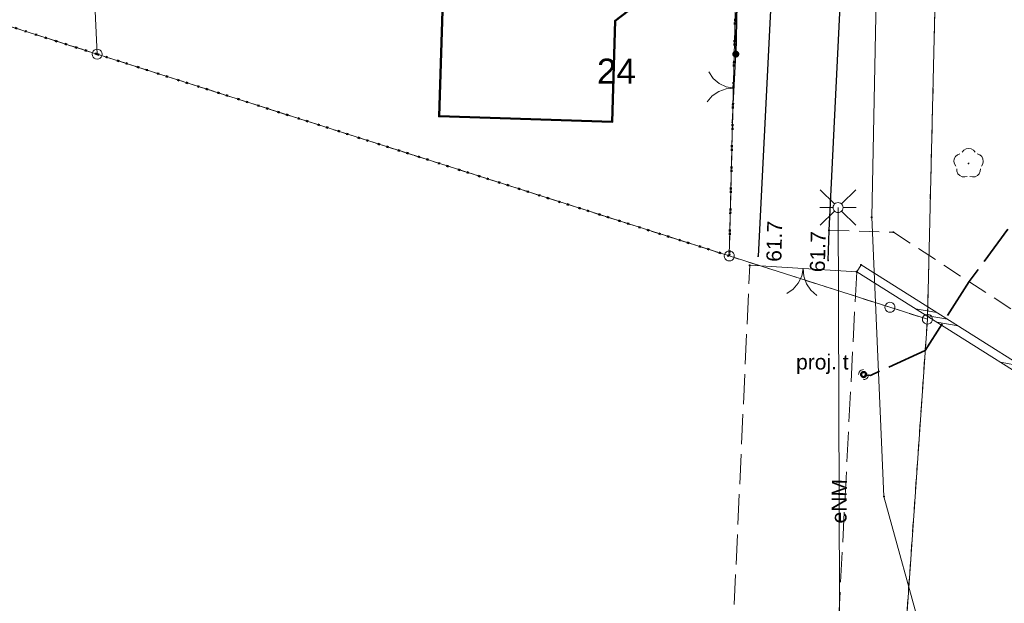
# Model space of a CAD drawing. Header units: millimetres. Extents: x 6421400 to 6424255, y 5791334 to 5793836.
# Tile 13 of 101: x 6422590 to 6422639, y 5792857 to 5792886. Entities that reach past the tile are written whole.
import ezdxf
from ezdxf.enums import TextEntityAlignment as Align

# ---------------------------------------------------------------- set-up
doc = ezdxf.new("R2010")
doc.units = ezdxf.units.MM
for name, pattern in [('KROPK2', [1, 0.05, -0.95]), ('PRZER1-1', [1, 0.5, -0.5]), ('PRZER2-1', [1.5, 1, -0.5]), ('PRZER3-1', [2, 1.5, -0.5]), ('PRZER4-1', [2.5, 2, -0.5])]:
    doc.linetypes.add(name, pattern=pattern)
doc.layers.get('0').update_dxf_attribs({"color": 252})
for name, color, linetype, lineweight in [('GEPADR_O', 252, 'Continuous', 18), ('GEPPGD', 252, 'Continuous', 18), ('GESBZO', 7, 'Continuous', 35), ('GESDZI', 252, 'Continuous', 18), ('GESJAE', 252, 'Continuous', 35), ('GESUZY', 252, 'Continuous', 18), ('GSLINN', 252, 'Continuous', 18), ('GSLKBR', 252, 'Continuous', 18), ('GSLKOC', 252, 'Continuous', 18), ('GSLKOG', 252, 'Continuous', 25), ('GSLKOU', 252, 'Continuous', 18), ('GSLKRW', 252, 'Continuous', 25), ('GSPPRB', 252, 'Continuous', 18), ('GSPRDL', 252, 'Continuous', 18), ('GSSDSO', 252, 'Continuous', 18), ('GULENN', 252, 'Continuous', 18), ('GULENN_O', 252, 'Continuous', 18), ('GUPISL', 252, 'Continuous', 18), ('GZLTOK', 252, 'Continuous', 25), ('GZPTSZ', 252, 'Continuous', 18), ('GZPTSZ_O', 252, 'Continuous', 18)]:
    doc.layers.add(name, color=color, linetype=linetype, lineweight=lineweight)
for name, color, linetype in [('GSPWPN', 252, 'Continuous'), ('GSPWPN_O', 252, 'Continuous'), ('xref', 252, 'Continuous')]:
    doc.layers.add(name, color=color, linetype=linetype)
doc.styles.add('Arial', font='arial.ttf')

# ---------------------------------------------------------------- blocks, each defined once
blk = doc.blocks.new('GSPRDL1')
blk.add_hatch(color=0).paths.add_polyline_path([(-0.045, 0), (-0.042798, -0.013906), (-0.036406, -0.02645), (-0.02645, -0.036406), (-0.013906, -0.042798), (0, -0.045), (0.013906, -0.042798), (0.02645, -0.036406), (0.036406, -0.02645), (0.042798, -0.013906), (0.045, 0), (0.042798, 0.013906), (0.036406, 0.02645), (0.02645, 0.036406), (0.013906, 0.042798), (0, 0.045), (-0.013906, 0.042798), (-0.02645, 0.036406), (-0.036406, 0.02645), (-0.042798, 0.013906)])
at = {"color": 0}
for points in [[(-0.646351, 0.068773), (-0.677512, 0.194901), (-0.663766, 0.324092), (-0.606763, 0.440839), (-0.513345, 0.531129), (-0.394725, 0.584125), (-0.265141, 0.593465)], [(-0.134326, 0.635969), (-0.024001, 0.70458), (0.103115, 0.731429), (0.231763, 0.713292), (0.346501, 0.652348), (0.433559, 0.55591), (0.482485, 0.435555)], [(0.563333, 0.324277), (0.662679, 0.240553), (0.727494, 0.127956), (0.75, 0), (0.727494, -0.127956), (0.662679, -0.240553), (0.563333, -0.324277)], [(-0.265141, -0.593465), (-0.394725, -0.584125), (-0.513345, -0.531129), (-0.606763, -0.440839), (-0.663766, -0.324092), (-0.677512, -0.194901), (-0.646351, -0.068773)], [(0.482485, -0.435555), (0.433559, -0.55591), (0.346501, -0.652348), (0.231763, -0.713292), (0.103115, -0.731429), (-0.024001, -0.70458), (-0.134326, -0.635969)]]:
    blk.add_lwpolyline(points, dxfattribs=at)
blk = doc.blocks.new('GSLKOG1')
blk.add_hatch(color=0).paths.add_polyline_path([(0, 0.175), (-0.045293, 0.169037), (-0.0875, 0.151554), (-0.123744, 0.123744), (-0.151554, 0.0875), (-0.169037, 0.045293), (-0.175, 0), (-0.169037, -0.045293), (-0.151554, -0.0875), (-0.123744, -0.123744), (-0.0875, -0.151554), (-0.045293, -0.169037), (0, -0.175), (0.045293, -0.169037), (0.0875, -0.151554), (0.123744, -0.123744), (0.151554, -0.0875), (0.169037, -0.045293), (0.175, 0), (0.169037, 0.045293), (0.151554, 0.0875), (0.123744, 0.123744), (0.0875, 0.151554), (0.045293, 0.169037)])
blk = doc.blocks.new('GSLKBR1')
at = {"color": 0}
for points in [[(0, 0), (-0.051111, -0.388229), (-0.200962, -0.75), (-0.43934, -1.06066), (-0.75, -1.299038)], [(0.75, -1.299038), (0.43934, -1.06066), (0.200962, -0.75), (0.051111, -0.388229), (0, 0)]]:
    blk.add_lwpolyline(points, dxfattribs=at)
blk = doc.blocks.new('GSPWPN1')
blk.add_hatch(color=0).paths.add_polyline_path([(0, 0.045), (-0.011647, 0.043467), (-0.0225, 0.038971), (-0.03182, 0.03182), (-0.038971, 0.0225), (-0.043467, 0.011647), (-0.045, 0), (-0.043467, -0.011647), (-0.038971, -0.0225), (-0.03182, -0.03182), (-0.0225, -0.038971), (-0.011647, -0.043467), (0, -0.045), (0.011647, -0.043467), (0.0225, -0.038971), (0.03182, -0.03182), (0.038971, -0.0225), (0.043467, -0.011647), (0.045, 0), (0.043467, 0.011647), (0.038971, 0.0225), (0.03182, 0.03182), (0.0225, 0.038971), (0.011647, 0.043467)])
blk = doc.blocks.new('GSSDSO1')
at = {"color": 0}
for points in [[(-1.125, -0.25), (-0.125, 0.25)], [(-0.5, -0.25), (0.5, 0.25)], [(0.125, -0.25), (1.125, 0.25)]]:
    blk.add_lwpolyline(points, dxfattribs=at)
blk = doc.blocks.new('GUPISL1_2')
at = {"color": 0}
for points in [[(-0.176777, 0.176777), (-0.883883, 0.883883)], [(0, 0.25), (0, 0.9)], [(0.176777, 0.176777), (0.883883, 0.883883)], [(-0.176777, -0.176777), (-0.883883, -0.883883)], [(0, -0.25), (0, -0.9)], [(0.176777, -0.176777), (0.883883, -0.883883)]]:
    blk.add_lwpolyline(points, dxfattribs=at)
blk.add_lwpolyline([(0.25, 0), (0.241481, -0.064705), (0.216506, -0.125), (0.176777, -0.176777), (0.125, -0.216506), (0.064705, -0.241481), (0, -0.25), (-0.064705, -0.241481), (-0.125, -0.216506), (-0.176777, -0.176777), (-0.216506, -0.125), (-0.241481, -0.064705), (-0.25, 0), (-0.241481, 0.064705), (-0.216506, 0.125), (-0.176777, 0.176777), (-0.125, 0.216506), (-0.064705, 0.241481), (0, 0.25), (0.064705, 0.241481), (0.125, 0.216506), (0.176777, 0.176777), (0.216506, 0.125), (0.241481, 0.064705)], close=True, dxfattribs=at)
blk = doc.blocks.new('GZPTSZ1')
at = {"color": 0}
for points in [[(-0.25, 0), (-0.241481, 0.064705), (-0.216506, 0.125), (-0.176777, 0.176777), (-0.125, 0.216506), (-0.064705, 0.241481), (0, 0.25)], [(0.25, 0), (0.241481, -0.064705), (0.216506, -0.125), (0.176777, -0.176777), (0.125, -0.216506), (0.064705, -0.241481), (0, -0.25)]]:
    blk.add_lwpolyline(points, dxfattribs=at)
at = {"color": 7, "lineweight": 50, "true_color": 0xffffff}
blk.add_lwpolyline([(0, 0.125), (-0.038627, 0.118882), (-0.073473, 0.101127), (-0.101127, 0.073473), (-0.118882, 0.038627), (-0.125, 0), (-0.118882, -0.038627), (-0.101127, -0.073473), (-0.073473, -0.101127), (-0.038627, -0.118882), (0, -0.125), (0.038627, -0.118882), (0.073473, -0.101127), (0.101127, -0.073473), (0.118882, -0.038627), (0.125, 0), (0.118882, 0.038627), (0.101127, 0.073473), (0.073473, 0.101127), (0.038627, 0.118882)], close=True, dxfattribs=at)
blk = doc.blocks.new('GSPPRB0')
at = {"color": 0, "lineweight": 18}
blk.add_lwpolyline([(-0.007955, 0.0225), (0.007955, 0.0225), (0.0225, 0.007955), (0.0225, -0.007955), (0.007955, -0.0225), (-0.007955, -0.0225), (-0.0225, -0.007955), (-0.0225, 0.007955)], close=True, dxfattribs=at)
blk = doc.blocks.new('GEPPGD1_1')
at = {"color": 0}
blk.add_lwpolyline([(0.25, 0), (0.237764, -0.077254), (0.202254, -0.146946), (0.146946, -0.202254), (0.077254, -0.237764), (0, -0.25), (-0.077254, -0.237764), (-0.146946, -0.202254), (-0.202254, -0.146946), (-0.237764, -0.077254), (-0.25, 0), (-0.237764, 0.077254), (-0.202254, 0.146946), (-0.146946, 0.202254), (-0.077254, 0.237764), (0, 0.25), (0.077254, 0.237764), (0.146946, 0.202254), (0.202254, 0.146946), (0.237764, 0.077254)], close=True, dxfattribs=at)
blk = doc.blocks.new('G$CC51CC4AD')
at = {"layer": 'GESBZO', "linetype": 'Continuous', "lineweight": 50, "elevation": 10.26}
blk.add_lwpolyline([(6422619.37, 5792880.57), (6422619.51, 5792885.6), (6422620.49, 5792886.34), (6422620.54, 5792887.96), (6422619.6, 5792888.7), (6422619.75, 5792893.91), (6422606.84, 5792894.2), (6422606.71, 5792888.2), (6422610.96, 5792888.22), (6422610.73, 5792880.84)], close=True, dxfattribs=at)
at = {"layer": 'GESDZI', "linetype": 'Continuous', "lineweight": 18, "elevation": 10.3}
for points in [[(6422635.545, 5792889.65), (6422635.964, 5792905.63), (6422636.303, 5792918.88), (6422638.343, 5792930.71), (6422639.362, 5792936.67), (6422642.321, 5792952.63), (6422642.643, 5792954.401), (6422632.881, 5792956.46), (6422632.062, 5792952.02), (6422630.082, 5792941.18), (6422628.613, 5792932.83), (6422626.333, 5792919.86), (6422625.845, 5792899.88), (6422625.595, 5792889.89), (6422625.205, 5792873.874), (6422633.219, 5792871.316), (6422635.086, 5792870.721)], [(6422795.341, 5792905.438), (6422908.081, 5792885.793), (6422911.194, 5792830.604), (6422917.26, 5792719.89), (6422863.06, 5792716.73), (6422822.73, 5792724.17), (6422811.63, 5792724.79), (6422810.34, 5792698.25), (6422801.082, 5792696.382), (6422784.98, 5792698.5), (6422786.28, 5792726.3), (6422688.8, 5792730.98), (6422628.77, 5792742.38), (6422626.228, 5792743.45), (6422630.461, 5792804.26), (6422635.086, 5792870.721), (6422635.545, 5792889.65), (6422641.575, 5792889.501), (6422641.844, 5792899.611), (6422635.964, 5792905.63), (6422636.303, 5792918.88), (6422638.343, 5792930.71), (6422642.952, 5792933.93)], [(6422625.205, 5792873.874), (6422625.595, 5792889.89), (6422625.845, 5792899.88), (6422610.855, 5792899.939), (6422592.795, 5792902.898), (6422593.676, 5792883.938)]]:
    blk.add_lwpolyline(points, close=True, dxfattribs=at)
blk.add_lwpolyline([(6422517.908, 5792654.589), (6422512.364, 5792749.736), (6422512.034, 5792755.486), (6422511.249, 5792768.961), (6422509.784, 5792794.117), (6422508.32, 5792819.272), (6422506.854, 5792844.428), (6422505.39, 5792869.582), (6422503.098, 5792908.944), (6422502.866, 5792912.922), (6422561.056, 5792894.346), (6422593.676, 5792883.938), (6422625.205, 5792873.874), (6422633.219, 5792871.316), (6422635.086, 5792870.721), (6422630.461, 5792804.26), (6422568.66, 5792800.68), (6422571.58, 5792766.51), (6422626.228, 5792743.45), (6422624.574, 5792719.673)], dxfattribs=at)
at = {"layer": 'GESJAE', "linetype": 'KROPK2', "lineweight": 50, "elevation": 10.3}
for points in [[(6422907.81, 5792890.473), (6422840.351, 5792905.8), (6422794.841, 5792915.278), (6422794.32, 5792925.538), (6422794.3, 5792925.978), (6422777.25, 5792929.18), (6422728.351, 5792938.363), (6422705.292, 5792942.694), (6422677.181, 5792947.972), (6422669.801, 5792949.352), (6422646.821, 5792953.661), (6422642.643, 5792954.401), (6422632.881, 5792956.46), (6422632.062, 5792952.02), (6422630.082, 5792941.18), (6422628.613, 5792932.83), (6422626.333, 5792919.86), (6422625.845, 5792899.88), (6422625.595, 5792889.89), (6422625.205, 5792873.874), (6422593.676, 5792883.938), (6422561.056, 5792894.346), (6422502.866, 5792912.922), (6422491.896, 5792913.762)], [(6422491.896, 5792913.762), (6422502.866, 5792912.922), (6422561.056, 5792894.346), (6422593.676, 5792883.938), (6422625.205, 5792873.874), (6422625.595, 5792889.89), (6422625.845, 5792899.88), (6422626.333, 5792919.86), (6422628.613, 5792932.83), (6422630.082, 5792941.18), (6422632.062, 5792952.02), (6422632.881, 5792956.46), (6422642.643, 5792954.401), (6422646.821, 5792953.661), (6422669.801, 5792949.352), (6422677.181, 5792947.972), (6422705.292, 5792942.694), (6422728.351, 5792938.363), (6422777.25, 5792929.18), (6422794.3, 5792925.978), (6422794.32, 5792925.538), (6422794.841, 5792915.278), (6422840.351, 5792905.8), (6422907.81, 5792890.473)]]:
    blk.add_lwpolyline(points, dxfattribs=at)
at = {"layer": 'GESUZY', "linetype": 'PRZER1-1', "lineweight": 18, "elevation": 10.18}
for points in [[(6422642.643, 5792954.401), (6422632.881, 5792956.46), (6422632.062, 5792952.02), (6422630.082, 5792941.18), (6422628.613, 5792932.83), (6422626.333, 5792919.86), (6422625.845, 5792899.88), (6422625.595, 5792889.89), (6422625.205, 5792873.874), (6422633.219, 5792871.316), (6422635.086, 5792870.721), (6422635.545, 5792889.65), (6422641.575, 5792889.501)], [(6422517.908, 5792654.589), (6422512.364, 5792749.736), (6422512.034, 5792755.486), (6422511.249, 5792768.961), (6422509.784, 5792794.117), (6422508.884, 5792809.575), (6422508.32, 5792819.272), (6422506.854, 5792844.428), (6422505.39, 5792869.582), (6422503.098, 5792908.944), (6422502.866, 5792912.922), (6422561.056, 5792894.346), (6422593.676, 5792883.938), (6422625.205, 5792873.874), (6422633.219, 5792871.316), (6422635.086, 5792870.721), (6422630.461, 5792804.26), (6422626.228, 5792743.45), (6422624.574, 5792719.673)]]:
    blk.add_lwpolyline(points, dxfattribs=at)
for points in [[(6422570.343, 5792948.886), (6422576.42, 5792947.639), (6422590.843, 5792944.678), (6422625.383, 5792937.569), (6422628.613, 5792932.83), (6422626.333, 5792919.86), (6422625.845, 5792899.88), (6422625.595, 5792889.89), (6422625.205, 5792873.874), (6422593.676, 5792883.938), (6422561.056, 5792894.346), (6422502.866, 5792912.922), (6422508.085, 5792938.743), (6422566.574, 5792926.746)], [(6422750.482, 5792703.054), (6422711.322, 5792708.222), (6422624.574, 5792719.673), (6422626.228, 5792743.45), (6422630.461, 5792804.26), (6422635.086, 5792870.721), (6422635.545, 5792889.65), (6422641.575, 5792889.501), (6422641.844, 5792899.611), (6422635.964, 5792905.63), (6422636.303, 5792918.88), (6422638.343, 5792930.71), (6422642.952, 5792933.93), (6422691.625, 5792924.83), (6422795.341, 5792905.438), (6422908.081, 5792885.793), (6422911.194, 5792830.604), (6422917.26, 5792719.89), (6422810.34, 5792698.25), (6422801.082, 5792696.382)]]:
    blk.add_lwpolyline(points, close=True, dxfattribs=at)
at = {"layer": 'GSLINN', "linetype": 'Continuous', "lineweight": 18, "elevation": 10.3}
blk.add_lwpolyline([(6422631.561, 5792873.092), (6422631.774, 5792873.431)], dxfattribs=at)
at = {"layer": 'GSLKBR', "linetype": 'Continuous', "lineweight": 18, "elevation": 10.18}
for points in [[(6422625.53, 5792883.94), (6422625.35, 5792880.53)], [(6422626.225, 5792873.41), (6422631.561, 5792873.092)]]:
    blk.add_lwpolyline(points, dxfattribs=at)
at = {"layer": 'GSLKOC', "linetype": 'PRZER2-1', "lineweight": 18, "elevation": 10.18}
blk.add_lwpolyline([(6422630.18, 5792875.15), (6422633.39, 5792875.06), (6422643.64, 5792868.37)], dxfattribs=at)
at = {"layer": 'GSLKOG', "linetype": 'Continuous', "lineweight": 35, "elevation": 10.18}
blk.add_lwpolyline([(6422625.53, 5792883.94), (6422625.73, 5792893.85)], dxfattribs=at)
at = {"layer": 'GSLKOU', "linetype": 'PRZER3-1', "lineweight": 18, "elevation": 10.18}
blk.add_lwpolyline([(6422662.088, 5792796.979), (6422644.085, 5792801, -0.032783), (6422640.073, 5792803.154, -0.017628), (6422637.16, 5792805.188, -0.040254), (6422633.878, 5792807.879, -0.062219), (6422629.935, 5792812.702, -0.02574), (6422628.118, 5792816.167, -0.023006), (6422626.484, 5792820.348, -0.096979), (6422624.346, 5792832.521), (6422626.225, 5792873.41)], format="xyb", dxfattribs=at)
blk.add_lwpolyline([(6422631.561, 5792873.092), (6422630.494, 5792852.495)], dxfattribs=at)
at = {"layer": 'GSLKRW', "linetype": 'Continuous', "lineweight": 25, "elevation": 10.18}
for points in [[(6422630.14, 5792873.65), (6422630.18, 5792875.15), (6422631.31, 5792898.22), (6422632.15, 5792922.3)], [(6422627.39, 5792892.74), (6422627.54, 5792891.78), (6422626.64, 5792873.86)]]:
    blk.add_lwpolyline(points, dxfattribs=at)
at = {"layer": 'GSSDSO', "linetype": 'Continuous', "lineweight": 18, "elevation": 10.22}
blk.add_lwpolyline([(6422651.05, 5792865.69), (6422650.6, 5792863.24), (6422645.62, 5792864.24), (6422631.561, 5792873.092), (6422631.774, 5792873.431), (6422645.77, 5792864.618), (6422650.279, 5792863.706), (6422650.657, 5792865.762)], close=True, dxfattribs=at)
at = {"layer": 'GULENN', "linetype": 'Continuous', "lineweight": 18, "elevation": 10.18}
for points in [[(6422663.96, 5792801.55), (6422654.372, 5792803.602), (6422644.818, 5792806.87), (6422635.64, 5792812.1), (6422631.226, 5792824.053), (6422629.971, 5792835.298), (6422631.017, 5792853.577), (6422634.85, 5792854.83), (6422632.92, 5792861.883), (6422632.31, 5792875.802), (6422632.566, 5792888.349), (6422643.432, 5792887.705), (6422643.59, 5792899.56), (6422642.738, 5792900.484), (6422633.704, 5792918.946), (6422634.35, 5792930.652)], [(6422630.74, 5792846.998), (6422630.628, 5792876.29)]]:
    blk.add_lwpolyline(points, dxfattribs=at)
at = {"layer": 'GZLTOK', "linetype": 'PRZER4-1', "lineweight": 35, "elevation": 10.18}
blk.add_lwpolyline([(6422640.588, 5792877.225), (6422637.165, 5792872.596), (6422634.977, 5792869.163), (6422632.246, 5792867.918), (6422631.945, 5792867.927)], dxfattribs=at)
at = {"layer": 'GEPPGD', "linetype": 'Continuous', "lineweight": 18, "rotation": 90}
for p in [(6422593.676, 5792883.938, 10.32), (6422625.205, 5792873.874, 10.32), (6422633.219, 5792871.316, 10.32), (6422635.086, 5792870.721, 10.32)]:
    blk.add_blockref('GEPPGD1_1', p, dxfattribs=at)
at = {"layer": 'GSLKBR', "linetype": 'Continuous', "lineweight": 18}
for p, rotation in [((6422625.44, 5792882.235, 10.18), 266.9783936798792), ((6422628.893, 5792873.251, 10.18), 356.5916643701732)]:
    blk.add_blockref('GSLKBR1', p, dxfattribs=dict(at, rotation=rotation))
at = {"layer": 'GSLKOG', "linetype": 'Continuous', "lineweight": 25, "rotation": 88.84383445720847}
blk.add_blockref('GSLKOG1', (6422625.53, 5792883.94, 10.18), dxfattribs=at)
at = {"layer": 'GSPPRB', "linetype": 'Continuous', "lineweight": 18, "rotation": 90}
for p in [(6422619.51, 5792885.6, 10.28), (6422625.53, 5792883.94, 10.28), (6422610.73, 5792880.84, 10.28), (6422619.37, 5792880.57, 10.28), (6422625.35, 5792880.53, 10.28), (6422632.31, 5792875.802, 10.28), (6422630.18, 5792875.15, 10.28), (6422633.39, 5792875.06, 10.28), (6422626.225, 5792873.41, 10.28), (6422631.561, 5792873.092, 10.28), (6422631.774, 5792873.431, 10.28), (6422632.92, 5792861.883, 10.28)]:
    blk.add_blockref('GSPPRB0', p, dxfattribs=at)
at = {"layer": 'GSPRDL', "linetype": 'Continuous', "lineweight": 18, "rotation": 90}
blk.add_blockref('GSPRDL1', (6422637.14, 5792878.49, 10.12), dxfattribs=at)
at = {"layer": 'GSPWPN', "linetype": 'Continuous', "lineweight": 5, "rotation": 90}
for p in [(6422626.64, 5792873.86, 10.2), (6422630.14, 5792873.65, 10.2)]:
    blk.add_blockref('GSPWPN1', p, dxfattribs=at)
at = {"layer": 'GSSDSO', "linetype": 'Continuous', "lineweight": 18, "yscale": 0.800000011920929}
for p, rotation in [((6422635.554, 5792870.815, 10.22), 327.802232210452), ((6422639.785, 5792868.151, 10.22), 327.8022323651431)]:
    blk.add_blockref('GSSDSO1', p, dxfattribs=dict(at, rotation=rotation))
at = {"layer": 'GUPISL', "linetype": 'Continuous', "lineweight": 18, "rotation": 90}
blk.add_blockref('GUPISL1_2', (6422630.628, 5792876.29, 10.24), dxfattribs=at)
at = {"layer": 'GZPTSZ', "linetype": 'Continuous', "lineweight": 18}
blk.add_blockref('GZPTSZ1', (6422631.906, 5792867.964, 10.24), dxfattribs=at)
at = {"layer": 'GEPADR_O', "linetype": 'Continuous', "lineweight": 0, "style": 'Arial'}
blk.add_text('24', height=1.25, rotation=360, dxfattribs=at).set_placement((6422618.604, 5792882.464, 10.8))
at = {"layer": 'GSPWPN_O', "linetype": 'Continuous', "lineweight": 0, "style": 'Arial'}
for p in [(6422627.799, 5792873.576, 10.8), (6422629.967, 5792873.059, 10.8)]:
    blk.add_text('61.7', height=0.75, rotation=88.5775, dxfattribs=at).set_placement(p)
at = {"layer": 'GULENN_O', "linetype": 'Continuous', "lineweight": 0, "style": 'Arial'}
blk.add_text('eNM', height=0.75, rotation=89.1658, dxfattribs=at).set_placement((6422631.059, 5792861.639, 10.8), align=Align.CENTER)
at = {"layer": 'GZPTSZ_O', "linetype": 'Continuous', "lineweight": 0, "style": 'Arial'}
blk.add_text('proj. t', height=0.75, rotation=360, dxfattribs=at).set_placement((6422631.156, 5792868.214, 10.8), align=Align.RIGHT)

msp = doc.modelspace()

# ---------------------------------------------------------------- block references
at = {"layer": 'xref'}
msp.add_blockref('G$CC51CC4AD', (0, 0), dxfattribs=at)

doc.saveas('drawing.dxf')
